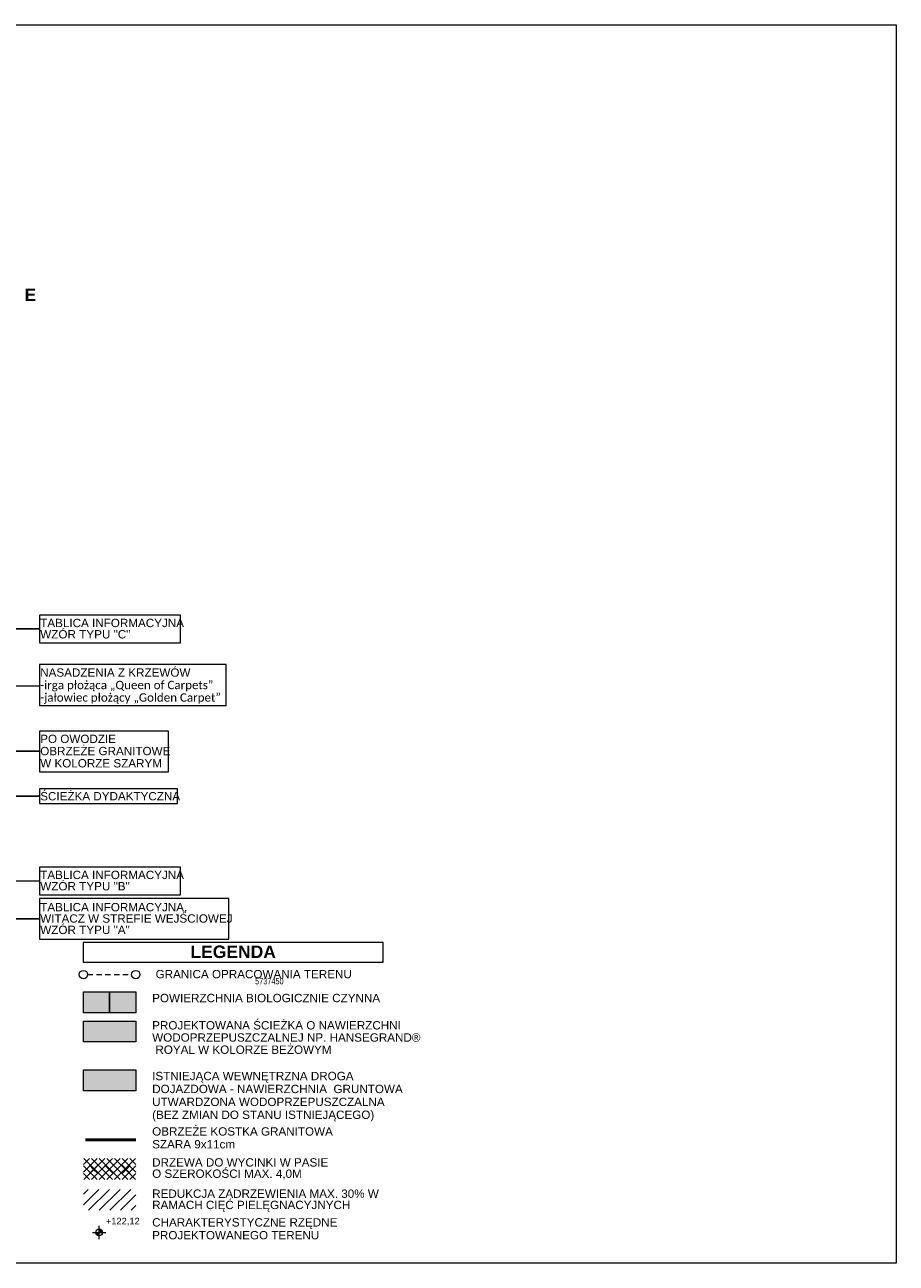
# Model space of a CAD drawing. Header units: millimetres. Extents: x 153785 to 363843, y 18282 to 166787.
# Tile 67 of 67: x 259405 to 363843, y 18282 to 166787. Entities that reach past the tile are written whole.
import ezdxf

# ---------------------------------------------------------------- set-up
doc = ezdxf.new("R2010")
doc.units = ezdxf.units.MM
doc.header["$MEASUREMENT"] = 0
doc.header["$XCLIPFRAME"] = 0
doc.linetypes.add('Przerywana długa', pattern=[1058.333302, 634.99999, -423.333311])
for name, color, linetype in [('_MDCP papierowa', 7, 'Continuous'), ('Opisy - Etykiety', 7, 'Continuous'), ('Wymiarowanie - Poziomy', 7, 'Continuous')]:
    doc.layers.add(name, color=color, linetype=linetype)
for name, color, linetype, lineweight in [('Opisy - Etykiety_Nr_pióra__1', 7, 'Continuous', 13), ('Opisy - Etykiety_Nr_pióra__20', 1, 'Continuous', 13), ('Opisy - Etykiety_Nr_pióra__26', 5, 'Continuous', 50), ('Opisy - Etykiety_Nr_pióra__38', 30, 'Continuous', 13), ('Opisy - Etykiety_Nr_pióra__7', 7, 'Continuous', 13), ('Opisy - Teksty_Nr_pióra__20', 1, 'Continuous', 13), ('Wymiarowanie - Poziomy_Nr_pióra__1', 7, 'Continuous', 13)]:
    doc.layers.add(name, color=color, linetype=linetype, lineweight=lineweight)
doc.layers.add('Opisy - Etykiety_Nr_pióra__5', color=7, linetype='Continuous', lineweight=13, true_color=0x40a5ff)
doc.layers.add('Opisy - Etykiety_Nr_pióra__93', color=7, linetype='Continuous', lineweight=13, true_color=0xb5b54a)
doc.styles.add('STYL_AUTOMATYCZNY_1', font='arial.ttf')
doc.styles.add('STYL_AUTOMATYCZNY_3', font='arial.ttf', dxfattribs={"width": 0.7})
doc.styles.add('STYL_AUTOMATYCZNY_4', font='arial.ttf')
doc.dimstyles.new('STYL_AUTOMATYCZNY__4', dxfattribs={"dimtxt": 0.18, "dimasz": 912, "dimexe": 0.18, "dimexo": 0.0625, "dimgap": 0, "dimtad": 0, "dimtih": 1, "dimtoh": 1, "dimdec": 4, "dimzin": 0, "dimdsep": 46, "dimcen": 0.09, "dimadec": 0, "dimazin": 0, "dimtfac": 1, "dimtdec": 4, "dimtmove": 0, "dimatfit": 3, "dimldrblk": 'ARROWHEAD_11', "dimfxl": 1, "dimtolj": 1, "dimtzin": 0, "dimarcsym": 0})
picture_1 = doc.add_image_def('image1.jpg', size_in_pixel=(1754, 2481))

# ---------------------------------------------------------------- blocks, each defined once
blk = doc.blocks.new('Polilinia_7_5', base_point=(266437, 52891))
at = {"layer": 'Opisy - Etykiety_Nr_pióra__20', "color": 1, "linetype": 'Przerywana długa', "lineweight": 13, "flags": 128}
blk.add_lwpolyline([(266937, 52891), (272209, 52891)], dxfattribs=at)
at = {"layer": 'Opisy - Etykiety_Nr_pióra__20', "color": 1, "linetype": 'Continuous', "lineweight": 13}
for centre in [(266437, 52891), (272709, 52891)]:
    blk.add_circle(centre, 500, dxfattribs=at)
blk = doc.blocks.new('Koty wysokościowe_6_5', base_point=(268310, 21979))
at = {"layer": 'Wymiarowanie - Poziomy_Nr_pióra__1', "linetype": 'Continuous', "lineweight": 13}
for points in [[(268310, 21979), (268710, 21979), (268680, 22132), (268593, 22262), (268463, 22349), (268310, 22379)], [(268310, 21979), (267910, 21979), (267941, 21826), (268027, 21696), (268157, 21610), (268310, 21579)]]:
    blk.add_hatch(color=7, dxfattribs=at).paths.add_polyline_path(points)
at = {"layer": 'Wymiarowanie - Poziomy_Nr_pióra__1', "color": 7, "linetype": 'Continuous', "lineweight": 13}
for p, q in [((268310, 21179), (268310, 22779)), ((267510, 21979), (269110, 21979))]:
    blk.add_line(p, q, dxfattribs=at)
blk.add_circle((268310, 21979), 400, dxfattribs=at)
at = {"layer": 'Wymiarowanie - Poziomy_Nr_pióra__1', "color": 7, "lineweight": 13, "insert": (269110, 22779), "char_height": 800, "attachment_point": 7, "style": 'STYL_AUTOMATYCZNY_1'}
blk.add_mtext('\\A1;{\\pql;\\fArial|b0|i0|c238|p0;\\W1.000000;+122,12}', dxfattribs=at)
blk = doc.blocks.new('ARROWHEAD_11')
at = {"color": 0, "linetype": 'Continuous', "lineweight": 0}
blk.add_line((0, 0), (-1, 0), dxfattribs=at)
at = {"color": 0, "linetype": 'Continuous', "lineweight": 0, "const_width": 0.25, "flags": 128}
blk.add_lwpolyline([(-0.125, 0, 1), (0.125, 0, 1)], format="xyb", close=True, dxfattribs=at)

msp = doc.modelspace()

# ---------------------------------------------------------------- hatches: boundary and pattern name
at = {"layer": 'Opisy - Etykiety_Nr_pióra__38', "linetype": 'Continuous', "lineweight": 0, "true_color": 0x3f2000}
msp.add_hatch(color=38, dxfattribs=at).paths.add_polyline_path([(266437.373, 47310.061), (272709.341, 47310.061), (272709.341, 44810.047), (266437.373, 44810.047)])
at = {"layer": 'Opisy - Etykiety_Nr_pióra__38', "linetype": 'Continuous', "lineweight": 0, "true_color": 0xffbf7f}
msp.add_hatch(color=31, dxfattribs=at).paths.add_polyline_path([(266437.373, 41459.181), (272709.341, 41459.181), (272709.341, 38959.166), (266437.373, 38959.166)])
at = {"layer": 'Opisy - Etykiety_Nr_pióra__5', "linetype": 'Continuous', "lineweight": 13, "true_color": 0x40a5ff}
h = msp.add_hatch(dxfattribs=at)
h.set_pattern_fill('Bloczki_betonowe_0005', color=161, style=0, pattern_type=2)
h.set_pattern_definition([(45, (269573.36, 29585.8), (-459.62, 459.62), []), (135, (269573.36, 29585.8), (459.62, 459.62), [])])
h.paths.add_polyline_path([(266437.373, 30835.815), (272709.341, 30835.815), (272709.341, 28335.8), (266437.373, 28335.8)])
h = msp.add_hatch(dxfattribs=at)
h.set_pattern_fill('Bloczki_ceramiczne_0005', color=161, style=0, pattern_type=2)
h.set_pattern_definition([(45, (269573.4, 25883.5), (-636.4, 636.4), [])])
h.paths.add_polyline_path([(266437.373, 27133.463), (272709.341, 27133.463), (272709.341, 24633.449), (266437.373, 24633.449)])
at = {"layer": 'Opisy - Etykiety_Nr_pióra__93', "linetype": 'Continuous', "lineweight": 0, "true_color": 0x5a5a25}
msp.add_hatch(color=59, dxfattribs=at).paths.add_polyline_path([(266437.373, 50810.061), (269573.357, 50810.061), (269573.357, 48310.047), (266437.373, 48310.047)])
at = {"layer": 'Opisy - Etykiety_Nr_pióra__93', "linetype": 'Continuous', "lineweight": 0, "true_color": 0xc7c777}
msp.add_hatch(color=53, dxfattribs=at).paths.add_polyline_path([(269573.357, 48310.047), (269573.357, 50810.061), (272709.341, 50810.061), (272709.341, 48310.047)])

# ---------------------------------------------------------------- linework, layer by layer
at = {"layer": 'Opisy - Etykiety_Nr_pióra__1', "color": 7, "linetype": 'Continuous', "lineweight": 13, "flags": 128}
for points in [[(266437.373, 50810.061), (269573.357, 50810.061), (269573.357, 48310.047), (266437.373, 48310.047)], [(269573.357, 48310.047), (269573.357, 50810.061), (272709.341, 50810.061), (272709.341, 48310.047)], [(266437.373, 47310.061), (272709.341, 47310.061), (272709.341, 44810.047), (266437.373, 44810.047)], [(266437.373, 41459.181), (272709.341, 41459.181), (272709.341, 38959.166), (266437.373, 38959.166)]]:
    msp.add_lwpolyline(points, close=True, dxfattribs=at)
at = {"layer": 'Opisy - Etykiety_Nr_pióra__20', "color": 1, "linetype": 'Continuous', "lineweight": 13}
for points in [[(267147.729, 30024.703), (267643.881, 29528.551), (268134.146, 30018.816), (267643.881, 29528.551), (268140.032, 29032.4), (267643.881, 29528.551), (267147.729, 29032.4)], [(269008.624, 30024.703), (269504.775, 29528.551), (269995.041, 30018.816), (269504.775, 29528.551), (270000.927, 29032.4), (269504.775, 29528.551), (269008.624, 29032.4)], [(271059.248, 30024.703), (271555.399, 29528.551), (272045.664, 30018.816), (271555.399, 29528.551), (272051.551, 29032.4), (271555.399, 29528.551), (271059.248, 29032.4)]]:
    msp.add_lwpolyline(points, dxfattribs=at)
at = {"layer": 'Opisy - Etykiety_Nr_pióra__26', "color": 5, "linetype": 'Continuous', "lineweight": 50}
msp.add_lwpolyline([(266662.08, 33078.904), (272699.978, 33078.904)], dxfattribs=at)

# ---------------------------------------------------------------- block references
at = {"layer": 'Opisy - Etykiety', "color": 1, "linetype": 'Przerywana długa', "lineweight": 13}
msp.add_blockref('Polilinia_7_5', (266437.373, 52891.207), dxfattribs=at)
at = {"layer": 'Wymiarowanie - Poziomy', "color": 7, "lineweight": 13}
msp.add_blockref('Koty wysokościowe_6_5', (268310.212, 21979.244), dxfattribs=at)

# ---------------------------------------------------------------- texts
at = {"layer": 'Opisy - Etykiety_Nr_pióra__1', "color": 7, "linetype": 'Continuous', "lineweight": 13, "char_height": 1000, "attachment_point": 1, "style": 'STYL_AUTOMATYCZNY_1'}
for s, insert in [('\\A1;{\\pql;\\fArial|b0|i0|c238|p0;\\W1.000000;GRANICA OPRACOWANIA TERENU\\fArial|b0|i0|c238|p0;\\W1.000000; }', (275084.856, 53448.35)), ('\\A1;{\\pql;\\fArial|b0|i0|c238|p0;\\W1.000000;POWIERZCHNIA BIOLOGICZNIE CZYNNA }', (274672.477, 50581.49))]:
    msp.add_mtext(s, dxfattribs=dict(at, insert=insert))
for s, insert, width, line_spacing_factor in [('\\A1;{\\pql;\\fArial|b0|i0|c238|p0;\\W1.000000;PROJEKTOWANA ŚCIEŻKA O NAWIERZCHNI  WODOPRZEPUSZCZALNEJ NP. HANSEGRAND®  ROYAL W KOLORZE \\fArial|b0|i0|c238|p0;\\W1.000000;BEŻOWYM}', (274672.477, 47310.954), 32127.9981, 0.876149), ('\\A1;{\\pql;\\fArial|b0|i0|c238|p0;\\W1.000000;ISTNIEJĄCA WEWNĘTRZNA DROGA DOJAZDOWA - NAWIERZCHNIA  GRUNTOWA UTWARDZONA WODOPRZEPUSZCZALNA \\P\\pql;\\fArial|b0|i0|c238|p0;\\W1.000000;(BEZ ZMIAN DO STANU ISTNIEJĄCEGO)}', (274672.477, 41230.609), 31546.93565, 0.929219), ('\\A1;{\\pql;\\fArial|b0|i0|c238|p0;\\W1.000000;REDUKCJA ZADRZEWIENIA MAX. 30% W RAMACH CIĘĆ PIELĘGNACYJNYCH  }', (274672.477, 27123.396), 28897.40843, 0.809714), ('\\A1;{\\pql;\\fArial|b0|i0|c238|p0;\\W1.000000;CHARAKTERYSTYCZNE RZĘDNE PROJEKTOWANEGO TERENU}', (274672.477, 23683.681), 28897.40843, 0.923867)]:
    msp.add_mtext(s, dxfattribs=dict(at, insert=insert, width=width, line_spacing_factor=line_spacing_factor))
for s, insert, line_spacing_factor in [('\\A1;{\\pql;\\fArial|b0|i0|c238|p0;\\W1.000000;OBRZEŻE \\fArial|b0|i0|c238|p0;\\W1.000000;KOSTKA GRANITOWA\\fArial|b0|i0|c238|p0;\\W1.000000;  \\P\\pql;\\fArial|b0|i0|c238|p0;\\W1.000000;SZAR\\fArial|b0|i0|c238|p0;\\W1.000000;A\\fArial|b0|i0|c238|p0;\\W1.000000; 9x11cm }', (274672.477, 34584.922), 0.92114), ('\\A1;{\\pql;\\fArial|b0|i0|c238|p0;\\W1.000000;DRZEWA DO WYCINKI W PASIE \\P\\pql;\\fArial|b0|i0|c238|p0;\\W1.000000;O SZEROKOŚCI MAX. 4,0M}', (274672.477, 30871.41), 0.810654)]:
    msp.add_mtext(s, dxfattribs=dict(at, insert=insert, line_spacing_factor=line_spacing_factor))
at = {"layer": 'Opisy - Etykiety_Nr_pióra__7', "color": 7, "linetype": 'Continuous', "lineweight": 13, "insert": (287006.523, 52470.484), "char_height": 750, "attachment_point": 1, "style": 'STYL_AUTOMATYCZNY_3'}
msp.add_mtext('\\A1;{\\pql;\\fArial|b0|i0|c238|p0;\\W0.700000;5737450}', dxfattribs=at)
at = {"layer": 'Opisy - Teksty_Nr_pióra__20', "color": 1, "linetype": 'Continuous', "lineweight": 13, "insert": (260071.9, 135158.399), "char_height": 1500, "attachment_point": 2, "style": 'STYL_AUTOMATYCZNY_4'}
msp.add_mtext('\\A1;{\\pqc;\\fArial|b1|i0|c238|p0;\\W1.000000;E}', dxfattribs=at)

# ---------------------------------------------------------------- pictures from other files: only their frames are drawn
at = {"layer": '_MDCP papierowa', "linetype": 'Continuous', "lineweight": 0}
image = msp.add_image(picture_1, insert=(363843.459, 18281.634), size_in_units=(148505.333, 210058), rotation=90, dxfattribs=at)
image.set_boundary_path([(-0.5, -0.5), (1753.5, 2480.5)])

# ---------------------------------------------------------------- next in the draw order: wipeouts: each hides what was drawn before it
at = {"color": 7, "linetype": 'Continuous', "lineweight": 13, "ltscale": 1419788.473099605}
msp.add_wipeout([(261175.422, 92668.005), (278074.484, 92668.005), (278074.484, 95976.285), (261175.422, 95976.285)], dxfattribs=at).dxf.layer = 'Opisy - Etykiety_Nr_pióra__1'
at = {"color": 7, "linetype": 'Continuous', "lineweight": 13, "ltscale": 1419271.034996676}
msp.add_wipeout([(261175.422, 85159.934), (283547.931, 85159.934), (283547.931, 90091.39), (261175.422, 90091.39)], dxfattribs=at).dxf.layer = 'Opisy - Etykiety_Nr_pióra__1'
at = {"color": 7, "linetype": 'Continuous', "lineweight": 13, "ltscale": 1394204.613376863}
msp.add_wipeout([(261175.422, 77202.868), (276625.387, 77202.868), (276625.387, 82077.164), (261175.422, 82077.164)], dxfattribs=at).dxf.layer = 'Opisy - Etykiety_Nr_pióra__1'
at = {"color": 7, "linetype": 'Continuous', "lineweight": 13, "ltscale": 1389335.693048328}
msp.add_wipeout([(261175.422, 73417.226), (277719.597, 73417.226), (277719.597, 75148.656), (261175.422, 75148.656)], dxfattribs=at).dxf.layer = 'Opisy - Etykiety_Nr_pióra__1'
at = {"color": 7, "linetype": 'Continuous', "lineweight": 13, "ltscale": 1383235.912614}
msp.add_wipeout([(261175.422, 57120.945), (283860.891, 57120.945), (283860.891, 62000.644), (261175.422, 62000.644)], dxfattribs=at).dxf.layer = 'Opisy - Etykiety_Nr_pióra__1'

# ---------------------------------------------------------------- next in the draw order: linework, layer by layer
at = {"layer": 'Opisy - Etykiety_Nr_pióra__1', "color": 7, "linetype": 'Continuous', "lineweight": 13, "flags": 128}
for points in [[(261175.422, 92668.005), (278074.484, 92668.005), (278074.484, 95976.285), (261175.422, 95976.285), (261175.422, 92668.005)], [(261175.422, 85159.934), (283547.931, 85159.934), (283547.931, 90091.39), (261175.422, 90091.39), (261175.422, 85159.934)], [(261175.422, 77202.868), (276625.387, 77202.868), (276625.387, 82077.164), (261175.422, 82077.164), (261175.422, 77202.868)], [(261175.422, 73417.226), (277719.597, 73417.226), (277719.597, 75148.656), (261175.422, 75148.656), (261175.422, 73417.226)], [(261175.422, 57120.945), (283860.891, 57120.945), (283860.891, 62000.644), (261175.422, 62000.644), (261175.422, 57120.945)], [(266403.32, 54366.584), (302352.681, 54366.584), (302352.681, 56723.734), (266403.32, 56723.734), (266403.32, 54366.584)]]:
    msp.add_lwpolyline(points, close=True, dxfattribs=at)

# ---------------------------------------------------------------- next in the draw order: texts
at = {"layer": 'Opisy - Etykiety_Nr_pióra__1', "color": 7, "linetype": 'Continuous', "lineweight": 13, "char_height": 1000, "attachment_point": 4, "style": 'STYL_AUTOMATYCZNY_1'}
for s, insert, line_spacing_factor in [('\\A1;{\\pql;\\fArial|b0|i0|c238|p0;\\W1.000000;TABLICA INFORMACYJNA\\P\\pql;\\fArial|b0|i0|c238|p0;\\H1.003436x;\\W1.000000;WZÓR TYPU "\\fArial|b0|i0|c238|p0;\\W1.000000;C\\fArial|b0|i0|c238|p0;\\H0.996576x;\\W1.000000;"}', (261255.422, 94371.49), 0.812095), ('\\A1;{\\pql;\\fArial|b0|i0|c238|p0;\\W1.000000;NASADZENIA Z KRZEWÓW\\P\\pql;\\fCalibri|b0|i0|c238|p0;\\W1.000000;-irga płożąca „Queen of Carpets”\\P\\pql;\\fCalibri|b0|i0|c238|p0;\\W1.000000;-jałowiec płożący „Golden Carpet”}', (261255.422, 87483.53), 0.896496), ('\\A1;{\\pql;\\fArial|b0|i0|c238|p0;\\W1.000000;PO OWODZIE \\P\\pql;\\fArial|b0|i0|c238|p0;\\W1.000000;OBRZEŻE \\fArial|b0|i0|c238|p0;\\W1.000000;GRANITOWE\\P\\pql;\\fArial|b0|i0|c238|p0;\\W1.000000;W KOLORZE SZARYM}', (261255.422, 79688.794), 0.877503), ('\\A1;{\\pql;\\fArial|b0|i0|c238|p0;\\W1.000000;T\\fArial|b0|i0|c238|p0;\\W1.000000;ABLICA INFORMACYJNA, \\P\\pql;\\fArial|b0|i0|c238|p0;\\W1.000000;WITACZ W STREFIE WEJŚCIOWEJ\\P\\pql;\\fArial|b0|i0|c238|p0;\\H1.003436x;\\W1.000000;WZÓR TYPU "A\\fArial|b0|i0|c238|p0;\\H0.996576x;\\W1.000000;"}', (261255.422, 59610.134), 0.815539)]:
    msp.add_mtext(s, dxfattribs=dict(at, insert=insert, line_spacing_factor=line_spacing_factor))
at = {"layer": 'Opisy - Etykiety_Nr_pióra__1', "color": 7, "linetype": 'Continuous', "lineweight": 13}
for s, insert, char_height, attachment_point, style in [('\\A1;{\\pql;\\fArial|b0|i0|c238|p0;\\W1.000000;ŚCIEŻKA DYDAKTYCZNA}', (261255.422, 74275.017), 1000, 4, 'STYL_AUTOMATYCZNY_1'), ('\\A1;{\\pqc;\\fArial|b1|i0|c238|p0;\\W1.000000;LEGENDA}', (284378, 56380.877), 1500, 2, 'STYL_AUTOMATYCZNY_4')]:
    msp.add_mtext(s, dxfattribs=dict(at, insert=insert, char_height=char_height, attachment_point=attachment_point, style=style))

# ---------------------------------------------------------------- next in the draw order: leaders
at = {"layer": 'Opisy - Etykiety_Nr_pióra__1', "color": 7, "linetype": 'Continuous', "lineweight": 13, "annotation_type": 0, "has_hookline": 1, "hookline_direction": 0}
for points, text_width in [([(237691.412, 94322.145), (261255.422, 94371.49)], 17188), ([(223050.99, 87625.662), (261255.422, 87483.53)], 21708), ([(236352.174, 79640.016), (261255.422, 79688.794)], 15448), ([(236288.379, 74282.941), (261255.422, 74275.017)], 16692), ([(240049.094, 46142.428), (240049.094, 59610.134), (261175.422, 59560.795)], 22910)]:
    msp.add_leader(points, dimstyle='STYL_AUTOMATYCZNY__4', dxfattribs=dict(at, text_width=text_width))

# ---------------------------------------------------------------- next in the draw order: wipeouts: each hides what was drawn before it
at = {"color": 7, "linetype": 'Continuous', "lineweight": 13, "ltscale": 1377156.150547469}
msp.add_wipeout([(261175.422, 62457.583), (278074.543, 62457.583), (278074.543, 65765.843), (261175.422, 65765.843)], dxfattribs=at).dxf.layer = 'Opisy - Etykiety_Nr_pióra__1'

# ---------------------------------------------------------------- next in the draw order: linework, layer by layer
at = {"layer": 'Opisy - Etykiety_Nr_pióra__1', "color": 7, "linetype": 'Continuous', "lineweight": 13, "flags": 128}
msp.add_lwpolyline([(261175.422, 62457.583), (278074.543, 62457.583), (278074.543, 65765.843), (261175.422, 65765.843), (261175.422, 62457.583)], close=True, dxfattribs=at)

# ---------------------------------------------------------------- next in the draw order: texts
at = {"layer": 'Opisy - Etykiety_Nr_pióra__1', "color": 7, "linetype": 'Continuous', "lineweight": 13, "insert": (261255.422, 64161.047), "char_height": 1000, "attachment_point": 4, "line_spacing_factor": 0.812095, "style": 'STYL_AUTOMATYCZNY_1'}
msp.add_mtext('\\A1;{\\pql;\\fArial|b0|i0|c238|p0;\\W1.000000;TABLICA INFORMACYJNA\\P\\pql;\\fArial|b0|i0|c238|p0;\\H1.003436x;\\W1.000000;WZÓR TYPU "B\\fArial|b0|i0|c238|p0;\\H0.996576x;\\W1.000000;"}', dxfattribs=at)

# ---------------------------------------------------------------- next in the draw order: leaders
at = {"layer": 'Opisy - Etykiety_Nr_pióra__1', "color": 7, "linetype": 'Continuous', "lineweight": 13, "annotation_type": 0, "has_hookline": 1, "hookline_direction": 0, "text_width": 17188}
msp.add_leader([(234083.306, 62435.557), (234083.306, 64161.047), (261175.422, 64111.713)], dimstyle='STYL_AUTOMATYCZNY__4', dxfattribs=at)

doc.saveas('drawing.dxf')
